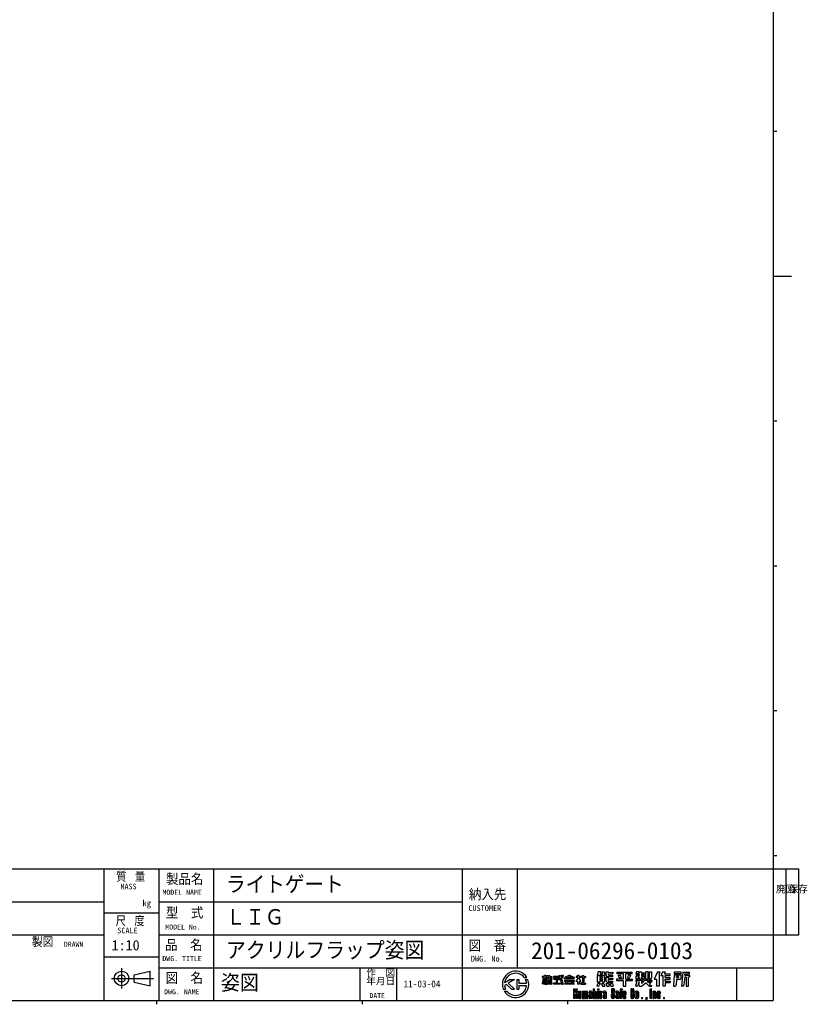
# Model space of a CAD drawing. Extents: x 10 to 5596, y 5 to 3911.
# Tile 2 of 8: x 371 to 587, y 9 to 278. Entities that reach past the tile are written whole.
import ezdxf

# ---------------------------------------------------------------- set-up
doc = ezdxf.new("R2010")
doc.units = 0
doc.header["$LTSCALE"] = 20
doc.linetypes.add('CENTER', pattern=[2, 1.25, -0.25, 0.25, -0.25])
for name, color, linetype in [('WAKU10', 7, 'CONTINUOUS'), ('WAKU11', 7, 'CONTINUOUS'), ('WAKU110', 7, 'CONTINUOUS')]:
    doc.layers.add(name, color=color, linetype=linetype)
doc.styles.add('KNJTATE', font='TXT', dxfattribs={"bigfont": 'BIGFONT'})
doc.styles.add('KNJYOKO', font='TXT', dxfattribs={"bigfont": 'BIGFONT'})

# ---------------------------------------------------------------- blocks, each defined once
blk = doc.blocks.new('*X0')
at = {"layer": 'WAKU11', "color": 0, "linetype": 'BYBLOCK', "lineweight": -2}
blk.add_line((549.88, 17.06), (549.88, 17.06), dxfattribs=at)

msp = doc.modelspace()

# ---------------------------------------------------------------- linework, layer by layer
at = {"layer": 'WAKU10', "color": 3, "linetype": 'CONTINUOUS'}
for p, q in [((577, 406), (577, 10)), ((578, 247.6), (577, 247.6)), ((582, 208), (577, 208)), ((578, 168.4), (577, 168.4)), ((578, 128.8), (577, 128.8)), ((578, 89.2), (577, 89.2)), ((578, 49.6), (577, 49.6)), ((302, 46), (577, 46)), ((394, 46), (394, 10)), ((409, 46), (409, 10)), ((424, 46), (424, 10)), ((492, 46), (492, 10)), ((507, 46), (507, 19)), ((577, 46), (577, 10)), ((577, 46), (584, 46)), ((580.5, 28), (580.5, 46)), ((584, 28), (584, 46)), ((302, 37), (394, 37)), ((409, 37), (492, 37)), ((394, 34), (409, 34)), ((302, 28), (394, 28)), ((409, 28), (577, 28)), ((577, 28), (584, 28)), ((394, 22), (409, 22)), ((409, 19), (577, 19)), ((464, 19), (464, 10)), ((474, 19), (474, 10)), ((567, 19), (567, 10)), ((402.315, 17.062), (406.654, 18.062)), ((402.315, 15.062), (402.315, 17.062)), ((406.654, 14.062), (406.654, 18.062)), ((402.315, 15.062), (406.654, 14.062)), ((15, 10), (577, 10)), ((302, 10), (577, 10)), ((408.4, 10), (408.4, 9)), ((464.6, 10), (464.6, 9)), ((520.8, 10), (520.8, 9))]:
    msp.add_line(p, q, dxfattribs=at)
at = {"layer": 'WAKU10', "color": 3, "linetype": 'CENTER'}
for p, q in [((398.842, 18.908), (398.842, 13.279)), ((396.056, 16.062), (407.574, 16.062))]:
    msp.add_line(p, q, dxfattribs=at)
at = {"layer": 'WAKU10', "color": 3, "linetype": 'CONTINUOUS'}
for radius in [2, 1]:
    msp.add_circle((398.842, 16.062), radius, dxfattribs=at)
at = {"layer": 'WAKU10', "color": 9, "linetype": 'CONTINUOUS'}
msp.add_point((577, 46), dxfattribs=at)
at = {"layer": 'WAKU11', "color": 4, "linetype": 'CONTINUOUS'}
for p, q in [((514.458, 16.574), (513.837, 16.574)), ((513.837, 16.574), (513.837, 16.296)), ((514.091, 16.296), (513.837, 14.587)), ((514.091, 16.296), (513.837, 16.296)), ((514.433, 16.296), (514.231, 14.75)), ((514.433, 16.296), (514.458, 16.296)), ((514.458, 16.574), (514.458, 16.852)), ((514.829, 16.852), (514.458, 16.852)), ((514.458, 16.296), (514.458, 14.487)), ((514.829, 16.852), (514.829, 14.487)), ((515.046, 16.852), (514.968, 16.296)), ((514.968, 16.296), (515.539, 16.296)), ((515.046, 16.852), (515.41, 16.852)), ((515.41, 16.852), (515.376, 16.574)), ((515.539, 16.574), (515.376, 16.574)), ((515.539, 16.852), (515.91, 16.852)), ((515.539, 16.574), (515.539, 16.852)), ((515.539, 16.017), (515.539, 16.296)), ((515.91, 16.574), (515.91, 16.852)), ((515.91, 16.574), (516.481, 16.574)), ((515.91, 16.296), (516.481, 16.296)), ((515.91, 16.017), (515.91, 16.296)), ((516.481, 16.296), (516.481, 16.574)), ((518.561, 16.574), (516.952, 16.574)), ((516.952, 16.296), (516.952, 16.574)), ((518.641, 16.296), (516.952, 16.296)), ((518.481, 16.852), (518.873, 16.852)), ((518.558, 16.585), (518.481, 16.852)), ((518.641, 16.296), (519.116, 14.638)), ((518.958, 16.574), (518.873, 16.852)), ((518.958, 16.574), (519.596, 16.574)), ((519.043, 16.296), (519.596, 16.296)), ((519.043, 16.296), (519.596, 14.487)), ((519.117, 16.922), (519.596, 16.922)), ((519.117, 16.922), (519.117, 16.713)), ((519.117, 16.713), (519.596, 16.713)), ((519.596, 16.922), (519.596, 16.713)), ((519.596, 16.296), (519.596, 16.574)), ((521.087, 16.852), (519.928, 16.296)), ((520.587, 16.296), (519.928, 16.296)), ((520.784, 16.34), (521.296, 16.581)), ((521.505, 16.852), (521.087, 16.852)), ((521.296, 16.581), (521.808, 16.34)), ((521.505, 16.852), (522.664, 16.296)), ((522.006, 16.296), (522.664, 16.296)), ((523.663, 16.296), (522.996, 15.275)), ((523.506, 16.574), (523.089, 16.574)), ((523.089, 16.574), (523.089, 16.296)), ((523.663, 16.296), (523.089, 16.296)), ((523.924, 16.852), (523.506, 16.852)), ((523.506, 16.574), (523.506, 16.852)), ((523.924, 16.574), (523.924, 16.852)), ((523.924, 16.574), (524.295, 16.574)), ((523.958, 15.991), (524.295, 16.574)), ((524.434, 16.296), (524.434, 16.574)), ((524.828, 16.574), (524.434, 16.574)), ((524.828, 16.296), (524.434, 16.296)), ((524.828, 16.852), (525.246, 16.852)), ((524.828, 16.574), (524.828, 16.852)), ((524.828, 16.296), (524.828, 14.765)), ((525.246, 16.574), (525.246, 16.852)), ((525.246, 16.574), (525.64, 16.574)), ((525.246, 16.296), (525.64, 16.296)), ((525.246, 16.296), (525.246, 14.765)), ((525.64, 16.574), (525.64, 16.296)), ((529.159, 17.913), (528.91, 16.986)), ((528.91, 16.986), (531.005, 16.986)), ((528.933, 15.031), (528.933, 16.754)), ((530.982, 16.754), (528.933, 16.754)), ((529.839, 17.913), (529.159, 17.913)), ((529.59, 16.445), (529.59, 16.113)), ((530.325, 16.445), (529.59, 16.445)), ((529.839, 17.913), (529.673, 17.295)), ((529.673, 17.295), (530.282, 17.295)), ((530.116, 17.913), (530.282, 17.295)), ((530.116, 17.913), (530.756, 17.913)), ((530.325, 16.445), (530.325, 16.113)), ((530.756, 17.913), (531.005, 16.986)), ((530.982, 15.378), (530.982, 16.754)), ((531.314, 16.967), (531.314, 17.913)), ((531.314, 17.913), (531.971, 17.913)), ((531.314, 15.359), (531.314, 16.406)), ((531.314, 16.406), (531.971, 16.406)), ((531.642, 16.638), (533.13, 16.638)), ((531.971, 17.659), (531.971, 17.913)), ((531.971, 17.659), (533.13, 17.759)), ((531.971, 17.35), (533.13, 17.45)), ((531.971, 17.024), (531.971, 17.35)), ((531.971, 16.051), (531.971, 16.406)), ((532.048, 16.947), (533.13, 16.947)), ((533.13, 17.759), (533.13, 17.45)), ((533.13, 16.638), (533.13, 16.947)), ((534.203, 17.798), (538.423, 17.798)), ((534.203, 17.798), (534.203, 17.456)), ((534.203, 17.456), (535.965, 17.456)), ((534.638, 17.005), (535.278, 17.005)), ((534.638, 17.005), (534.799, 16.404)), ((535.485, 16.232), (535.023, 16.232)), ((535.485, 16.232), (535.278, 17.005)), ((535.965, 17.456), (535.965, 15.881)), ((536.661, 15.881), (536.661, 17.456)), ((536.661, 17.456), (538.423, 17.456)), ((537.348, 17.005), (537.141, 16.232)), ((537.141, 16.232), (537.604, 16.232)), ((537.989, 17.005), (537.348, 17.005)), ((537.989, 17.005), (537.828, 16.404)), ((538.423, 17.456), (538.423, 17.798)), ((539.639, 17.913), (539.473, 17.295)), ((540.366, 17.295), (539.473, 17.295)), ((539.496, 17.102), (539.496, 16.87)), ((540.366, 17.102), (539.496, 17.102)), ((540.366, 16.87), (539.496, 16.87)), ((539.496, 15.904), (539.496, 16.677)), ((540.366, 16.677), (539.496, 16.677)), ((540.239, 17.913), (539.639, 17.913)), ((540.115, 15.904), (540.115, 16.367)), ((540.366, 16.367), (540.115, 16.367)), ((540.239, 17.913), (540.156, 17.604)), ((540.366, 17.604), (540.156, 17.604)), ((540.366, 17.913), (540.366, 17.604)), ((540.366, 17.913), (540.984, 17.913)), ((540.366, 17.295), (540.366, 17.102)), ((540.366, 16.87), (540.366, 16.677)), ((540.366, 16.367), (540.366, 15.904)), ((540.984, 17.913), (540.984, 17.604)), ((540.984, 17.604), (541.854, 17.604)), ((540.984, 17.295), (540.984, 17.102)), ((540.984, 17.295), (541.854, 17.295)), ((540.984, 17.102), (541.854, 17.102)), ((540.984, 16.87), (540.984, 16.677)), ((540.984, 16.87), (541.854, 16.87)), ((540.984, 16.677), (541.854, 16.677)), ((540.984, 15.904), (540.984, 16.367)), ((540.984, 16.367), (541.236, 16.367)), ((541.236, 16.367), (541.236, 15.903)), ((541.854, 17.295), (541.854, 17.604)), ((541.854, 16.87), (541.854, 17.102)), ((541.854, 16.213), (541.854, 16.677)), ((542.205, 15.904), (542.205, 17.875)), ((542.824, 17.875), (542.205, 17.875)), ((542.824, 15.904), (542.824, 17.875)), ((543.075, 17.875), (543.075, 15.905)), ((543.075, 17.875), (543.693, 17.875)), ((543.693, 17.875), (543.693, 16.214)), ((545.371, 17.913), (544.435, 15.906)), ((545.371, 17.913), (546.096, 17.913)), ((545.781, 17.238), (546.096, 17.913)), ((545.781, 17.238), (545.781, 13.971)), ((546.776, 17.913), (546.29, 16.87)), ((546.29, 16.87), (546.792, 16.87)), ((546.776, 17.913), (547.502, 17.913)), ((546.792, 16.87), (546.792, 13.971)), ((547.502, 17.913), (547.231, 17.334)), ((547.231, 17.334), (548.798, 17.334)), ((547.488, 16.87), (548.802, 16.87)), ((547.488, 16.329), (547.488, 16.87)), ((547.488, 16.329), (548.802, 16.329)), ((548.802, 16.87), (548.802, 17.334)), ((548.802, 15.904), (548.802, 16.329)), ((549.875, 17.063), (549.775, 13.971)), ((549.875, 17.798), (549.875, 17.334)), ((551.804, 17.798), (549.875, 17.798)), ((551.804, 17.334), (549.875, 17.334)), ((549.875, 17.063), (551.823, 17.063)), ((551.128, 16.599), (550.571, 16.599)), ((550.571, 16.29), (550.571, 16.599)), ((550.571, 16.29), (551.128, 16.29)), ((551.128, 16.599), (551.128, 16.29)), ((551.804, 17.334), (551.804, 17.798)), ((551.823, 16.155), (551.823, 17.063)), ((552.25, 17.798), (551.883, 13.971)), ((552.25, 17.798), (554.134, 17.798)), ((552.828, 16.538), (552.564, 14.295)), ((552.828, 16.538), (553.183, 16.538)), ((552.858, 16.963), (552.877, 17.334)), ((552.858, 16.963), (554.134, 16.963)), ((552.877, 17.334), (554.134, 17.334)), ((553.183, 16.538), (553.183, 13.971)), ((553.879, 13.971), (553.879, 16.538)), ((553.879, 16.538), (554.134, 16.538)), ((554.134, 17.334), (554.134, 17.798)), ((554.134, 16.963), (554.134, 16.538)), ((514.047, 14.587), (513.837, 14.587)), ((514.458, 14.487), (514.829, 14.487)), ((515.539, 16.017), (514.968, 16.017)), ((514.968, 15.739), (514.968, 16.017)), ((515.144, 15.739), (514.968, 15.739)), ((515.144, 15.739), (514.968, 14.487)), ((514.968, 14.487), (515.177, 14.487)), ((515.495, 15.739), (515.362, 14.65)), ((515.495, 15.739), (515.539, 15.739)), ((515.539, 15.739), (515.539, 14.487)), ((515.91, 14.487), (515.539, 14.487)), ((515.91, 16.017), (516.481, 16.017)), ((515.953, 15.739), (515.91, 15.739)), ((515.91, 15.739), (515.91, 14.487)), ((515.953, 15.739), (516.087, 14.65)), ((516.481, 14.487), (516.271, 14.487)), ((516.305, 15.739), (516.481, 15.739)), ((516.305, 15.739), (516.481, 14.487)), ((516.481, 16.017), (516.481, 15.739)), ((517.616, 14.765), (516.952, 14.765)), ((516.952, 14.765), (516.952, 14.487)), ((518.72, 14.487), (516.952, 14.487)), ((517.045, 16.017), (518.628, 16.017)), ((517.045, 15.739), (517.045, 16.017)), ((517.616, 15.739), (517.045, 15.739)), ((517.616, 15.739), (517.616, 14.765)), ((518.057, 15.739), (518.628, 15.739)), ((518.057, 14.765), (518.057, 15.739)), ((518.057, 14.765), (518.72, 14.765)), ((518.628, 16.017), (518.628, 15.739)), ((518.72, 14.765), (518.72, 14.487)), ((519.324, 14.487), (519.596, 14.487)), ((522.618, 16.11), (519.974, 16.11)), ((519.974, 15.832), (519.974, 16.11)), ((522.618, 15.832), (519.974, 15.832)), ((519.974, 15.554), (519.974, 15.275)), ((519.974, 15.554), (522.618, 15.554)), ((520.342, 15.275), (519.974, 15.275)), ((520.342, 15.275), (519.974, 14.487)), ((522.618, 14.487), (519.974, 14.487)), ((520.543, 14.719), (520.802, 15.275)), ((522.049, 14.719), (520.543, 14.719)), ((520.802, 15.275), (522.618, 15.275)), ((522.337, 15.09), (521.876, 15.09)), ((521.876, 15.09), (522.049, 14.719)), ((522.337, 15.09), (522.618, 14.487)), ((522.618, 15.832), (522.618, 16.11)), ((522.618, 15.554), (522.618, 15.275)), ((523.506, 15.275), (522.996, 15.275)), ((523.506, 15.275), (523.506, 14.487)), ((523.924, 14.487), (523.506, 14.487)), ((523.924, 15.275), (523.924, 14.487)), ((523.924, 15.275), (524.434, 15.275)), ((523.958, 15.991), (524.434, 15.275)), ((524.388, 14.487), (524.388, 14.765)), ((524.828, 14.765), (524.388, 14.765)), ((524.388, 14.487), (525.686, 14.487)), ((525.246, 14.765), (525.686, 14.765)), ((525.686, 14.765), (525.686, 14.487)), ((529.032, 14.699), (528.779, 13.971)), ((529.224, 13.971), (528.779, 13.971)), ((529.59, 15.031), (528.933, 15.031)), ((529.713, 14.699), (529.032, 14.699)), ((529.713, 14.699), (529.522, 14.199)), ((530.325, 16.113), (529.59, 16.113)), ((529.59, 15.842), (529.59, 15.61)), ((530.325, 15.842), (529.59, 15.842)), ((530.325, 15.61), (529.59, 15.61)), ((529.59, 15.34), (529.59, 15.031)), ((530.325, 15.34), (529.59, 15.34)), ((530.03, 14.699), (530.711, 14.699)), ((530.03, 14.699), (530.283, 13.971)), ((530.283, 13.971), (530.964, 13.971)), ((530.325, 15.842), (530.325, 15.61)), ((530.325, 15.34), (530.325, 15.031)), ((530.325, 15.031), (530.634, 15.031)), ((530.711, 14.699), (530.964, 13.971)), ((531.241, 14.699), (531.922, 14.699)), ((531.241, 14.699), (531.494, 13.971)), ((531.494, 13.971), (532.175, 13.971)), ((531.642, 15.031), (533.13, 15.031)), ((531.922, 14.699), (532.175, 13.971)), ((531.971, 16.051), (533.13, 16.151)), ((531.971, 15.742), (533.13, 15.842)), ((531.971, 15.417), (531.971, 15.742)), ((532.048, 15.34), (533.13, 15.34)), ((532.351, 14.699), (533.032, 14.699)), ((532.351, 14.699), (532.604, 13.971)), ((532.604, 13.971), (533.285, 13.971)), ((533.032, 14.699), (533.285, 13.971)), ((533.13, 16.151), (533.13, 15.842)), ((533.13, 15.031), (533.13, 15.34)), ((535.965, 15.881), (534.126, 15.881)), ((534.126, 15.881), (534.126, 15.54)), ((534.126, 15.54), (535.965, 15.54)), ((535.965, 15.54), (535.965, 13.971)), ((535.965, 13.971), (536.661, 13.971)), ((536.661, 15.881), (538.501, 15.881)), ((536.661, 13.971), (536.661, 15.54)), ((536.661, 15.54), (538.501, 15.54)), ((538.501, 15.54), (538.501, 15.881)), ((539.758, 15.246), (539.342, 13.971)), ((539.727, 13.971), (539.342, 13.971)), ((539.419, 15.633), (541.236, 15.633)), ((539.419, 15.633), (539.419, 15.246)), ((539.419, 15.246), (539.758, 15.246)), ((540.115, 15.904), (539.496, 15.904)), ((540.366, 15.239), (540.021, 14.184)), ((540.366, 15.904), (540.984, 15.904)), ((540.366, 13.971), (540.366, 15.22)), ((540.366, 13.971), (541.023, 13.971)), ((541.74, 15.246), (541.023, 15.246)), ((541.023, 15.246), (541.023, 14.677)), ((541.74, 15.246), (541.023, 14.677)), ((541.023, 13.971), (542.128, 14.898)), ((541.236, 15.904), (541.545, 15.904)), ((541.236, 15.788), (541.236, 15.633)), ((541.236, 15.788), (541.854, 15.788)), ((541.854, 15.788), (541.854, 15.633)), ((541.854, 15.633), (543.771, 15.633)), ((543.012, 14.068), (542.128, 14.898)), ((542.824, 15.904), (542.205, 15.904)), ((542.505, 15.246), (543.771, 15.246)), ((542.824, 14.919), (542.505, 15.246)), ((542.939, 15.082), (542.824, 14.919)), ((542.939, 15.082), (543.605, 15.082)), ((543.384, 15.905), (543.075, 15.905)), ((543.201, 14.532), (543.605, 15.082)), ((543.201, 14.532), (543.848, 13.971)), ((543.237, 13.971), (543.848, 13.971)), ((543.771, 15.633), (543.771, 15.246)), ((544.435, 15.906), (545.085, 15.906)), ((545.085, 15.906), (545.085, 13.971)), ((545.781, 13.971), (545.085, 13.971)), ((547.488, 13.971), (546.792, 13.971)), ((547.488, 15.904), (548.802, 15.904)), ((547.488, 15.362), (547.488, 15.904)), ((547.488, 15.362), (548.802, 15.362)), ((547.488, 14.937), (548.802, 14.937)), ((547.488, 14.937), (547.488, 13.971)), ((548.802, 15.362), (548.802, 14.937)), ((549.775, 13.971), (550.142, 13.971)), ((550.571, 15.826), (550.471, 14.3)), ((551.495, 15.826), (550.571, 15.826)), ((552.217, 13.971), (551.883, 13.971)), ((553.183, 13.971), (553.879, 13.971)), ((522.528, 13.274), (522.815, 13.274)), ((522.528, 10.628), (522.528, 13.274)), ((522.815, 12.222), (522.815, 13.274)), ((522.815, 12.222), (522.858, 12.222)), ((522.815, 10.628), (522.815, 11.897)), ((522.815, 11.897), (522.859, 11.897)), ((522.858, 12.222), (523.091, 13.274)), ((522.859, 11.897), (523.145, 10.628)), ((523.091, 13.274), (523.384, 13.274)), ((523.384, 13.274), (523.141, 12.058)), ((523.141, 12.058), (523.439, 10.628)), ((523.674, 10.867), (523.674, 12.569)), ((523.674, 12.569), (523.961, 12.569)), ((523.961, 11.016), (523.961, 12.569)), ((524.216, 11.016), (524.216, 12.569)), ((524.216, 12.569), (524.503, 12.569)), ((524.503, 10.867), (524.503, 12.569)), ((524.893, 12.569), (526.026, 12.569)), ((524.893, 12.569), (524.893, 10.628)), ((525.181, 12.182), (525.181, 10.628)), ((525.435, 12.182), (525.435, 10.628)), ((525.723, 12.182), (525.723, 10.628)), ((525.978, 12.182), (525.978, 10.628)), ((526.265, 12.331), (526.265, 10.628)), ((526.655, 12.331), (526.655, 12.011)), ((526.655, 12.011), (526.942, 12.011)), ((526.655, 10.867), (526.655, 11.409)), ((527.246, 12.569), (526.894, 12.569)), ((526.894, 11.648), (527.197, 11.648)), ((526.942, 12.182), (526.942, 12.011)), ((526.942, 11.016), (526.942, 11.26)), ((527.197, 12.182), (527.197, 11.648)), ((527.197, 11.26), (527.197, 11.016)), ((527.485, 12.331), (527.485, 10.628)), ((527.875, 10.628), (527.875, 13.22)), ((527.875, 13.22), (528.162, 13.22)), ((528.162, 12.569), (528.162, 13.22)), ((528.162, 12.569), (528.466, 12.569)), ((528.162, 12.182), (528.162, 10.628)), ((528.417, 12.182), (528.417, 10.628)), ((528.704, 12.331), (528.704, 10.628)), ((529.094, 13.22), (529.382, 13.22)), ((529.094, 12.851), (529.094, 13.22)), ((529.094, 12.851), (529.382, 12.851)), ((529.094, 12.569), (529.382, 12.569)), ((529.094, 10.618), (529.094, 12.569)), ((529.382, 12.851), (529.382, 13.22)), ((529.382, 10.628), (529.382, 12.569)), ((529.772, 12.569), (530.276, 12.569)), ((529.772, 10.628), (529.772, 12.569)), ((530.059, 10.628), (530.059, 12.168)), ((530.2, 12.309), (530.276, 12.309)), ((530.276, 12.309), (530.276, 12.569)), ((530.504, 12.331), (530.504, 12.011)), ((530.504, 12.011), (530.791, 12.011)), ((530.504, 10.867), (530.504, 11.409)), ((531.095, 12.569), (530.742, 12.569)), ((530.742, 11.648), (531.046, 11.648)), ((530.791, 12.182), (530.791, 12.011)), ((530.791, 11.016), (530.791, 11.26)), ((531.046, 12.182), (531.046, 11.648)), ((531.046, 11.26), (531.046, 11.016)), ((531.333, 12.331), (531.333, 10.628)), ((532.757, 12.981), (532.757, 12.387)), ((532.757, 11.756), (533.045, 11.756)), ((532.757, 10.921), (532.757, 11.756)), ((533.255, 11.854), (532.973, 12.016)), ((533.045, 12.873), (533.045, 12.387)), ((533.045, 11.03), (533.045, 11.756)), ((533.321, 13.274), (533.05, 13.274)), ((533.116, 12.265), (533.398, 12.104)), ((533.326, 12.873), (533.326, 12.363)), ((533.326, 12.363), (533.614, 12.363)), ((533.326, 11.03), (533.326, 11.732)), ((533.614, 12.981), (533.614, 12.363)), ((533.614, 10.921), (533.614, 11.747)), ((533.95, 12.331), (533.95, 12.011)), ((533.95, 12.011), (534.237, 12.011)), ((533.95, 10.867), (533.95, 11.409)), ((534.541, 12.569), (534.188, 12.569)), ((534.188, 11.648), (534.492, 11.648)), ((534.237, 12.182), (534.237, 12.011)), ((534.237, 11.016), (534.237, 11.26)), ((534.492, 12.182), (534.492, 11.648)), ((534.492, 11.26), (534.492, 11.016)), ((534.779, 12.331), (534.779, 10.628)), ((535.169, 12.981), (535.169, 10.628)), ((535.408, 13.22), (535.674, 13.22)), ((535.457, 12.832), (535.457, 12.569)), ((535.457, 12.569), (535.674, 12.569)), ((535.457, 12.309), (535.674, 12.309)), ((535.457, 12.309), (535.457, 10.628)), ((535.584, 12.959), (535.674, 12.959)), ((535.674, 13.22), (535.674, 12.959)), ((535.674, 12.569), (535.674, 12.309)), ((535.901, 10.867), (535.901, 12.331)), ((536.14, 12.569), (536.492, 12.569)), ((536.189, 12.182), (536.189, 11.81)), ((536.189, 11.81), (536.443, 11.81)), ((536.189, 11.016), (536.189, 11.55)), ((536.189, 11.55), (536.731, 11.55)), ((536.443, 12.182), (536.443, 11.81)), ((536.443, 11.187), (536.731, 11.187)), ((536.443, 11.016), (536.443, 11.187)), ((536.731, 12.331), (536.731, 11.55)), ((536.731, 10.867), (536.731, 11.187)), ((538.055, 12.981), (538.055, 10.921)), ((538.342, 11.03), (538.342, 12.873)), ((538.347, 13.274), (538.618, 13.274)), ((538.624, 12.873), (538.624, 12.241)), ((538.624, 12.241), (538.911, 12.241)), ((538.624, 11.03), (538.624, 11.878)), ((538.911, 11.878), (538.624, 11.878)), ((538.911, 12.981), (538.911, 12.241)), ((538.911, 10.921), (538.911, 11.878)), ((539.301, 10.867), (539.301, 12.331)), ((539.54, 12.569), (539.887, 12.569)), ((539.589, 12.182), (539.589, 11.016)), ((539.844, 12.182), (539.844, 11.016)), ((540.125, 12.331), (540.125, 10.867)), ((541.016, 10.889), (541.303, 10.889)), ((541.016, 10.889), (541.016, 10.628)), ((541.303, 10.628), (541.303, 10.889)), ((542.214, 10.889), (542.142, 10.303)), ((542.214, 10.889), (542.503, 10.889)), ((542.503, 10.889), (542.432, 10.303)), ((543.399, 13.274), (543.687, 13.274)), ((543.399, 10.628), (543.399, 13.274)), ((543.687, 10.628), (543.687, 13.274)), ((544.077, 12.569), (544.668, 12.569)), ((544.077, 12.569), (544.077, 10.628)), ((544.364, 12.182), (544.364, 10.628)), ((544.619, 12.182), (544.619, 10.628)), ((544.906, 12.331), (544.906, 10.628)), ((545.296, 10.867), (545.296, 12.331)), ((545.535, 12.569), (545.887, 12.569)), ((545.584, 12.182), (545.584, 11.016)), ((545.711, 12.276), (545.698, 12.276)), ((545.839, 12.182), (545.839, 11.862)), ((545.839, 11.862), (546.126, 11.862)), ((546.126, 11.498), (545.839, 11.498)), ((545.839, 11.016), (545.839, 11.498)), ((546.126, 12.331), (546.126, 11.862)), ((546.126, 10.867), (546.126, 11.498)), ((547.016, 10.889), (547.016, 10.628)), ((547.016, 10.889), (547.303, 10.889)), ((547.303, 10.628), (547.303, 10.889)), ((522.815, 10.628), (522.528, 10.628)), ((523.439, 10.628), (523.145, 10.628)), ((524.265, 10.628), (523.912, 10.628)), ((524.893, 10.628), (525.181, 10.628)), ((525.435, 10.628), (525.723, 10.628)), ((525.978, 10.628), (526.265, 10.628)), ((527.485, 10.628), (526.894, 10.628)), ((527.875, 10.628), (528.162, 10.628)), ((528.417, 10.628), (528.704, 10.628)), ((529.084, 10.628), (529.382, 10.628)), ((529.772, 10.628), (530.059, 10.628)), ((531.333, 10.628), (530.742, 10.628)), ((533.321, 10.628), (533.05, 10.628)), ((534.779, 10.628), (534.188, 10.628)), ((535.457, 10.628), (535.169, 10.628)), ((536.14, 10.628), (536.492, 10.628)), ((538.618, 10.628), (538.347, 10.628)), ((539.887, 10.628), (539.54, 10.628)), ((541.016, 10.628), (541.303, 10.628)), ((542.142, 10.303), (542.432, 10.303)), ((543.687, 10.628), (543.399, 10.628)), ((544.077, 10.628), (544.364, 10.628)), ((544.906, 10.628), (544.619, 10.628)), ((545.887, 10.628), (545.535, 10.628)), ((547.016, 10.628), (547.303, 10.628))]:
    msp.add_line(p, q, dxfattribs=at)
for centre, radius, start, end in [((520.587, 16.76), 0.464, 270, 295.20125), ((522.006, 16.76), 0.464, 244.79875, 270), ((531.642, 16.967), 0.329, 180, 270), ((532.048, 17.024), 0.0773, 180, 270), ((535.023, 16.464), 0.232, 194.99883, 270), ((537.604, 16.464), 0.232, 270, 345.00117), ((541.545, 16.213), 0.309, 270, 360), ((543.384, 16.214), 0.309, 270.05013, 360), ((551.495, 16.155), 0.329, 270, 360), ((514.047, 14.772), 0.186, 270, 352.99971), ((515.177, 14.672), 0.186, 270, 352.99971), ((516.271, 14.672), 0.186, 187.00029, 270), ((519.317, 14.696), 0.209, 196.00031, 270), ((529.224, 14.28), 0.309, 270, 344.74463), ((530.634, 15.378), 0.348, 270, 360), ((531.642, 15.359), 0.329, 180, 270), ((532.048, 15.417), 0.0773, 180, 270), ((539.727, 14.28), 0.309, 270, 341.9093), ((543.237, 14.28), 0.309, 223.36805, 270), ((550.142, 14.3), 0.329, 270, 360), ((552.217, 14.319), 0.348, 270, 356.00002), ((523.912, 10.867), 0.239, 180, 270), ((524.088, 11.016), 0.127, 180, 270), ((524.088, 11.016), 0.127, 270, 360), ((524.265, 10.867), 0.239, 270, 360), ((525.308, 12.182), 0.127, 90, 180), ((525.308, 12.182), 0.127, 0, 90), ((525.85, 12.182), 0.127, 90, 180), ((525.85, 12.182), 0.127, 0, 90), ((526.026, 12.331), 0.239, 0, 90), ((526.894, 12.331), 0.239, 90, 180), ((526.894, 11.409), 0.239, 90, 180), ((526.894, 10.867), 0.239, 180, 270), ((527.07, 12.182), 0.127, 90, 180), ((527.07, 11.26), 0.127, 90, 180), ((527.07, 11.016), 0.127, 180, 270), ((527.07, 12.182), 0.127, 0, 90), ((527.07, 11.26), 0.127, 0, 90), ((527.07, 11.016), 0.127, 270, 360), ((527.246, 12.331), 0.239, 0, 90), ((528.289, 12.182), 0.127, 90, 180), ((528.289, 12.182), 0.127, 0, 90), ((528.466, 12.331), 0.239, 0, 90), ((530.2, 12.168), 0.141, 90, 180), ((530.742, 12.331), 0.239, 90, 180), ((530.742, 11.409), 0.239, 90, 180), ((530.742, 10.867), 0.239, 180, 270), ((530.919, 12.182), 0.127, 90, 180), ((530.919, 11.26), 0.127, 90, 180), ((530.919, 11.016), 0.127, 180, 270), ((530.919, 12.182), 0.127, 0, 90), ((530.919, 11.26), 0.127, 0, 90), ((530.919, 11.016), 0.127, 270, 360), ((531.095, 12.331), 0.239, 0, 90), ((533.05, 12.981), 0.293, 90, 180), ((533.185, 12.387), 0.428, 180, 240.25503), ((533.05, 10.921), 0.293, 180, 270), ((533.185, 12.873), 0.141, 90, 180), ((533.185, 12.387), 0.141, 180, 240.25403), ((533.185, 11.03), 0.141, 180, 270), ((533.185, 12.873), 0.141, 0, 90), ((533.185, 11.03), 0.141, 270, 360), ((533.185, 11.732), 0.141, 0, 60.25594), ((533.321, 12.981), 0.293, 0, 90), ((533.321, 10.921), 0.293, 270, 360), ((533.185, 11.732), 0.428, 0, 60.25503), ((534.188, 12.331), 0.239, 90, 180), ((534.188, 11.409), 0.239, 90, 180), ((534.188, 10.867), 0.239, 180, 270), ((534.365, 12.182), 0.127, 90, 180), ((534.365, 11.26), 0.127, 90, 180), ((534.365, 11.016), 0.127, 180, 270), ((534.365, 12.182), 0.127, 0, 90), ((534.365, 11.26), 0.127, 0, 90), ((534.365, 11.016), 0.127, 270, 360), ((534.541, 12.331), 0.239, 0, 90), ((535.408, 12.981), 0.239, 90, 180), ((535.584, 12.832), 0.127, 90, 180), ((536.14, 12.331), 0.239, 90, 180), ((536.14, 10.867), 0.239, 180, 270), ((536.316, 12.182), 0.127, 90, 180), ((536.316, 11.016), 0.127, 180, 270), ((536.316, 12.182), 0.127, 0, 90), ((536.316, 11.016), 0.127, 270, 360), ((536.492, 12.331), 0.239, 0, 90), ((536.492, 10.867), 0.239, 270, 360), ((538.347, 12.981), 0.293, 90, 180), ((538.347, 10.921), 0.293, 180, 270), ((538.483, 12.873), 0.141, 90, 180), ((538.483, 11.03), 0.141, 180, 270), ((538.483, 12.873), 0.141, 0, 90), ((538.483, 11.03), 0.141, 270, 360), ((538.618, 12.981), 0.293, 0, 90), ((538.618, 10.921), 0.293, 270, 360), ((539.54, 12.331), 0.239, 90, 180), ((539.54, 10.867), 0.239, 180, 270), ((539.716, 12.182), 0.127, 90, 180), ((539.716, 11.016), 0.127, 180, 270), ((539.716, 12.182), 0.127, 0, 90), ((539.716, 11.016), 0.127, 270, 360), ((539.887, 12.331), 0.239, 0, 90), ((539.887, 10.867), 0.239, 270, 360), ((544.491, 12.182), 0.127, 90, 180), ((544.491, 12.182), 0.127, 0, 90), ((544.668, 12.331), 0.239, 0, 90), ((545.535, 12.331), 0.239, 90, 180), ((545.535, 10.867), 0.239, 180, 270), ((545.711, 12.182), 0.127, 90, 180), ((545.711, 11.016), 0.127, 180, 270), ((545.711, 12.182), 0.127, 0, 90), ((545.711, 11.016), 0.127, 270, 360), ((545.887, 12.331), 0.239, 0, 90), ((545.887, 10.867), 0.239, 270, 360)]:
    msp.add_arc(centre, radius, start, end, dxfattribs=at)
at = {"layer": 'WAKU110', "color": 4, "linetype": 'CONTINUOUS'}
for p, q in [((508.935, 16.348), (509.656, 16.348)), ((504.038, 14.447), (503.561, 14.168)), ((505.105, 15.757), (503.573, 14.86)), ((505.408, 13.17), (504.038, 14.447)), ((506.275, 15.757), (504.571, 14.759)), ((506.275, 13.17), (504.571, 14.759)), ((505.105, 15.757), (506.275, 15.757)), ((506.866, 15.757), (506.866, 13.17)), ((506.866, 15.757), (507.458, 15.757)), ((507.458, 15.757), (507.458, 14.759)), ((507.458, 14.759), (509.58, 14.759)), ((507.458, 14.168), (509.58, 14.168)), ((507.458, 14.168), (507.458, 13.17)), ((509.304, 15.757), (509.947, 15.757)), ((503.195, 13.17), (503.837, 13.17)), ((503.485, 12.578), (504.206, 12.578)), ((505.408, 13.17), (506.275, 13.17)), ((506.866, 13.17), (507.458, 13.17))]:
    msp.add_line(p, q, dxfattribs=at)
for radius, start, end in [(3.615, 31.42441, 200.96542), (3.024, 38.55919, 172.4675), (3.615, 211.42354, 380.96542), (3.024, 185.61105, 205.32572), (3.024, 218.55919, 354.38895), (3.024, 5.61105, 25.32572)]:
    msp.add_arc((506.571, 14.463), radius, start, end, dxfattribs=at)

# ---------------------------------------------------------------- block references
at = {"layer": 'WAKU11', "color": 4, "linetype": 'CONTINUOUS'}
msp.add_blockref('*X0', (0, 0), dxfattribs=at)

# ---------------------------------------------------------------- texts
at = {"layer": 'WAKU10', "color": 1, "linetype": 'CONTINUOUS', "char_height": 5.3, "attachment_point": 1, "line_spacing_factor": 0.75283, "style": 'KNJYOKO'}
for s, insert in [('{\\H0.92x;{ライトゲート}}', (427.4, 44.15)), ('{\\H0.91x;{ＬＩＧ}}', (427.4, 35.15)), ('{\\H0.93x;{アクリルフラップ姿図}}', (427.4, 26.15)), ('{\\H0.89x;{姿図}}', (426, 17.15))]:
    msp.add_mtext(s, dxfattribs=dict(at, insert=insert))
at = {"layer": 'WAKU10', "color": 12, "linetype": 'CONTINUOUS', "char_height": 2, "attachment_point": 1, "style": 'KNJTATE'}
for s, insert in [('{廃図}', (577.75, 41.333)), ('{保存}', (581.25, 41.333))]:
    msp.add_mtext(s, dxfattribs=dict(at, insert=insert))
at = {"layer": 'WAKU10', "color": 12, "linetype": 'CONTINUOUS', "attachment_point": 1}
for s, insert, char_height, line_spacing_factor in [('{\\H0.88x;{kg}}', (404.551, 37.538), 2, 0.672), ('{\\H0.93x;{MODEL NAME}}', (410.029, 40.324), 1.48042, 0.672), ('{\\H0.93x;{CUSTOMER}}', (493.661, 36.067), 1.69149, 0.672), ('{\\H0.93x;{MODEL No.}}', (410.796, 30.82), 1.48042, 0.672), ('{\\H0.91x;{1:10}}', (396.11, 26.55), 3.1, 0.783871), ('{\\H0.93x;{DWG. TITLE}}', (409.993, 22.193), 1.48042, 0.672), ('{\\H0.93x;{DWG. NAME}}', (410.472, 13.115), 1.48042, 0.672), ('{\\H0.91x;{DATE}}', (466.634, 12.061), 1.48042, 0.672)]:
    msp.add_mtext(s, dxfattribs=dict(at, insert=insert, char_height=char_height, line_spacing_factor=line_spacing_factor))
at = {"layer": 'WAKU10', "color": 12, "linetype": 'CONTINUOUS', "attachment_point": 1, "style": 'KNJYOKO'}
for s, insert, char_height, line_spacing_factor in [('{型\u3000式}', (410.966, 35.496), 3.1, 0.667742), ('{\\H0.95x;{製図}}', (374.329, 27.329), 2.8, 0.672857), ('{\\H0.77x;{作\u3000図\\P年月日}}', (465.722, 18.392), 2.45, 0.72)]:
    msp.add_mtext(s, dxfattribs=dict(at, insert=insert, char_height=char_height, line_spacing_factor=line_spacing_factor))
at = {"layer": 'WAKU10', "color": 1, "linetype": 'CONTINUOUS', "attachment_point": 1}
for s, insert, char_height, line_spacing_factor in [('{\\H0.93x;{201-06296-0103}}', (510.8, 26), 5, 0.78), ('{\\H0.93x;{11-03-04}}', (475.92, 15.5), 2, 1.5)]:
    msp.add_mtext(s, dxfattribs=dict(at, insert=insert, char_height=char_height, line_spacing_factor=line_spacing_factor))
at = {"layer": 'WAKU11', "color": 4, "linetype": 'CONTINUOUS', "attachment_point": 7, "style": 'KNJYOKO'}
for s, insert, char_height, line_spacing_factor in [('{製品名}', (410.992, 41.618), 3.1, 0.667742), ('{\\H0.92x;{質 量}}', (397.359, 42.486), 2.8, 0.672857), ('{納入先}', (493.794, 37.412), 3.1, 0.667742), ('{\\H0.92x;{尺 度}}', (397.223, 30.358), 2.8, 0.672857), ('{品\u3000名}', (410.756, 23.593), 3.1, 0.667742), ('{図\u3000番}', (493.736, 23.409), 3.1, 0.667742), ('{図\u3000名}', (410.859, 14.576), 3.1, 0.667742)]:
    msp.add_mtext(s, dxfattribs=dict(at, insert=insert, char_height=char_height, line_spacing_factor=line_spacing_factor))
at = {"layer": 'WAKU11', "color": 4, "linetype": 'CONTINUOUS', "attachment_point": 7, "line_spacing_factor": 0.672}
for s, insert, char_height in [('{\\H0.91x;{MASS}}', (398.564, 40.408), 1.69149), ('{\\H0.92x;{SCALE}}', (397.695, 28.386), 1.69149), ('{\\H0.92x;{DRAWN}}', (383.076, 24.726), 1.48042), ('{\\H0.93x;{DWG. No.}}', (494.335, 20.657), 1.69149)]:
    msp.add_mtext(s, dxfattribs=dict(at, insert=insert, char_height=char_height))

doc.saveas('drawing.dxf')
